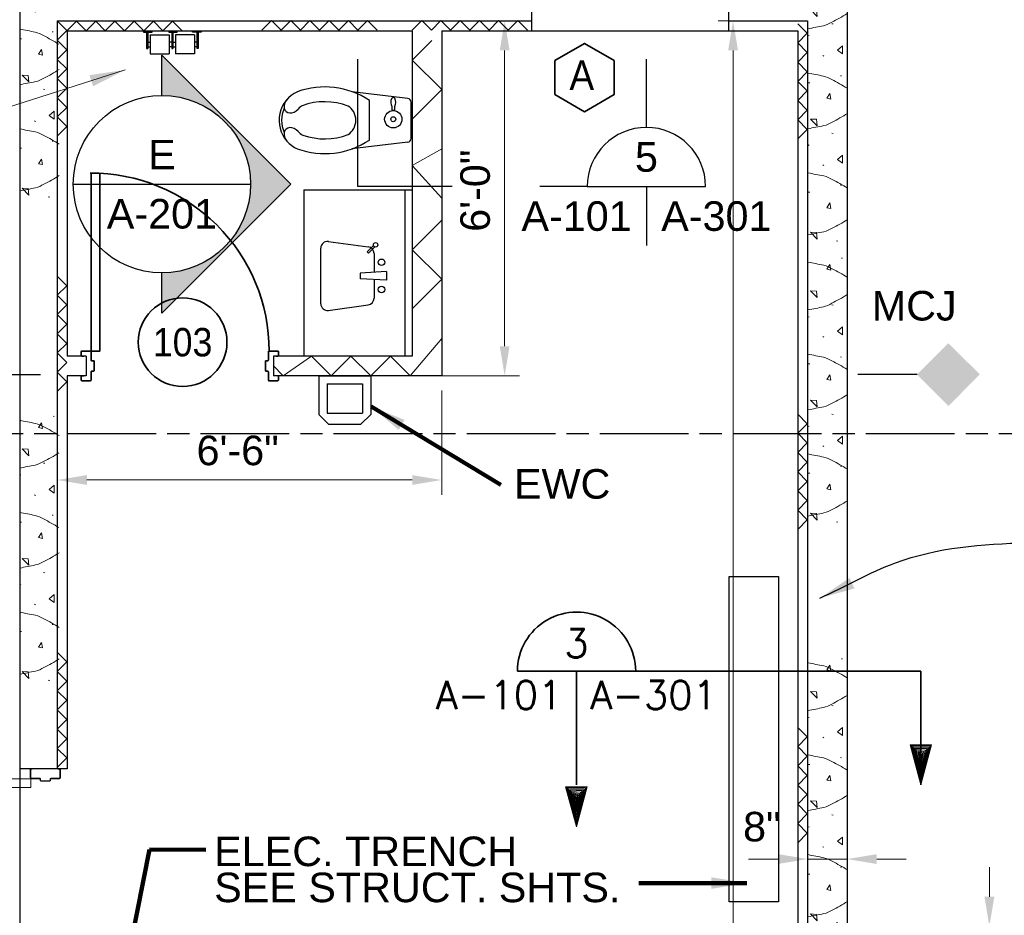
# Model space of a CAD drawing. Extents: x 417 to 1755, y 1849 to 2768.
# Tile 5 of 11: x 571 to 770, y 2295 to 2477. Entities that reach past the tile are written whole.
import ezdxf
from ezdxf.enums import TextEntityAlignment as Align

# ---------------------------------------------------------------- set-up
doc = ezdxf.new("R2010")
doc.units = 0
doc.header["$MEASUREMENT"] = 0
doc.linetypes.add('ACAD_ISO03W100', pattern=[30, 12, -18])
doc.linetypes.add('ACAD_ISO08W100', pattern=[36, 24, -3, 6, -3])
for name, color, linetype, lineweight in [('06_G-Anno-Symb', 6, 'Continuous', 5), ('4', 7, 'Continuous', 18), ('A-Anno-Dims', 33, 'Continuous', 25), ('A-Anno-Patt', 152, 'Continuous', 18), ('A-Anno-Symb', 6, 'Continuous', 35), ('A-Anno-Text', 53, 'Continuous', 25), ('A-Door-Prht', 6, 'Continuous', 35), ('A-Eqpm-Fixd', 4, 'Continuous', 50), ('A-Flor-Fixt', 201, 'Continuous', 25), ('A-Join-Ctrl', 1, 'ACAD_ISO03W100', 25), ('A-Wall-Cntr', 5, 'ACAD_ISO08W100', 18), ('A-Wall-Full-Intr', 3, 'Continuous', 25), ('A-Wall-Jamb', 1, 'Continuous', 25), ('Level 30', 7, 'Continuous', 18), ('od37a201$0$A-Anno-Text', 53, 'Continuous', 25), ('pe26ac01$0$A-Door-Prht', 6, 'Continuous', 35), ('pe26ac01$0$A-Wall-Jamb', 1, 'Continuous', 25)]:
    doc.layers.add(name, color=color, linetype=linetype, lineweight=lineweight)
doc.layers.add('52', color=7, linetype='Continuous')
doc.styles.add('notes', font='ARIAL.TTF')
doc.styles.add('od37a201$0$NOTES', font='ARIAL.TTF')
doc.styles.get("Standard").update_dxf_attribs({"font": 'txt.shx'})
doc.styles.add('Style-Arial', font='ARIAL.TTF')
doc.styles.add('Text', font='ARIAL.TTF', dxfattribs={"height": 0.125})
doc.styles.add('Text_0', font='ARIAL.TTF')
doc.dimstyles.new('EARCH', dxfattribs={"dimtxt": 0.125, "dimasz": 0.125, "dimexe": 0.0625, "dimexo": 0.0625, "dimgap": 0.0625, "dimtad": 1, "dimdec": 4, "dimzin": 3, "dimdsep": 46, "dimlunit": 4, "dimtxsty": 'notes', "dimcen": 0, "dimclrd": 256, "dimclre": 256, "dimadec": 0, "dimazin": 0, "dimtfac": 0.75, "dimtdec": 4, "dimtmove": 1, "dimatfit": 3, "dimfxl": 0, "dimfrac": 1, "dimtolj": 1, "dimtzin": 3, "dimlwd": 18, "dimlwe": 18, "dimarcsym": 0})
doc.dimstyles.new('Std-Arch', dxfattribs={"dimtxt": 0.125, "dimasz": 0.15, "dimexe": 0.0625, "dimexo": 0.0625, "dimgap": 0.0625, "dimtad": 1, "dimdec": 4, "dimzin": 11, "dimdsep": 46, "dimlunit": 4, "dimtxsty": 'Text', "dimcen": 0.09, "dimclrd": 256, "dimclre": 256, "dimadec": 4, "dimazin": 3, "dimtfac": 1, "dimtdec": 4, "dimtofl": 0, "dimtmove": 1, "dimatfit": 3, "dimfxl": 0, "dimfrac": 2, "dimtzin": 11, "dimlwd": 18, "dimlwe": 18, "dimarcsym": 0})

# ---------------------------------------------------------------- blocks, each defined once
blk = doc.blocks.new('dr6mas')
at = {"layer": 'pe26ac01$0$A-Door-Prht', "color": 3, "linetype": 'Continuous', "lineweight": 0}
for p, q in [((-6.06, 37.98), (-6.06, 39.7)), ((-6.06, 37.98), (-6.06, 39.7)), ((-5.96, 37.98), (-5.96, 39.7)), ((-5.91, 39.85), (-5.66, 39.85)), ((-5.91, 39.75), (-5.66, 39.75)), ((-5.66, 39.75), (-5.66, 39.85)), ((-0.45, 39.85), (-0.45, 39.75)), ((-0.09, 39.85), (-0.45, 39.85)), ((-0.09, 39.75), (-0.45, 39.75)), ((-0.04, 37.98), (-0.04, 39.7)), ((0.06, 37.98), (0.06, 39.7)), ((-5.91, 37.93), (-4.12, 37.93)), ((-5.91, 37.82), (-4.12, 37.82)), ((-4.07, 37.77), (-4.07, 37.47)), ((-4.07, 37.72), (-4.07, 37.47)), ((-3.97, 37.77), (-3.97, 37.47)), ((-3.92, 37.42), (-2.08, 37.42)), ((-3.92, 37.32), (-2.08, 37.32)), ((-2.03, 37.77), (-2.03, 37.47)), ((-1.93, 37.77), (-1.93, 37.47)), ((-1.93, 37.72), (-1.93, 37.47)), ((-0.09, 37.93), (-1.88, 37.93)), ((-0.09, 37.82), (-1.88, 37.82)), ((-5.91, 2.03), (-4.12, 2.03)), ((-4.07, 2.13), (-4.07, 2.38)), ((-4.07, 2.08), (-4.07, 2.38)), ((-3.97, 2.08), (-3.97, 2.38)), ((-3.92, 2.53), (-2.08, 2.53)), ((-3.92, 2.43), (-2.08, 2.43)), ((-2.03, 2.08), (-2.03, 2.38)), ((-1.93, 2.08), (-1.93, 2.38)), ((-1.93, 2.13), (-1.93, 2.38)), ((-0.09, 2.03), (-1.88, 2.03)), ((-6.06, 1.87), (-6.06, 0.15)), ((-6.06, 1.87), (-6.06, 0.15)), ((-5.96, 1.87), (-5.96, 0.15)), ((-5.91, 1.92), (-4.12, 1.92)), ((-5.91, 0.1), (-5.66, 0.1)), ((-5.66, 0.1), (-5.66, 0)), ((-0.09, 1.92), (-1.88, 1.92)), ((-0.45, 0), (-0.45, 0.1)), ((-0.09, 0.1), (-0.45, 0.1)), ((-0.04, 1.87), (-0.04, 0.15)), ((0.06, 1.87), (0.06, 0.15)), ((-5.91, 0), (-5.66, 0)), ((-0.09, 0), (-0.45, 0))]:
    blk.add_line(p, q, dxfattribs=at)
at = {"layer": 'pe26ac01$0$A-Door-Prht', "color": 2, "linetype": 'Continuous', "lineweight": 0}
for p, q in [((-42.46, 3.84), (-5.91, 3.84)), ((-5.91, 2.02), (-42.46, 2.02)), ((-5.91, 3.84), (-5.91, 2.02))]:
    blk.add_line(p, q, dxfattribs=at)
at = {"layer": 'pe26ac01$0$A-Door-Prht', "color": 3, "linetype": 'Continuous', "lineweight": 0}
for centre, radius, start, end in [((-5.91, 39.7), 0.152, 90, 180), ((-5.91, 37.98), 0.152, 180, 270), ((-5.91, 39.7), 0.0508, 90, 180), ((-5.91, 37.98), 0.0508, 180, 270), ((-0.09, 39.7), 0.152, 0, 90), ((-0.09, 39.7), 0.0508, 0, 90), ((-0.09, 37.98), 0.152, 270, 0), ((-0.09, 37.98), 0.0508, 270, 0), ((-4.12, 37.77), 0.152, 0, 90), ((-4.12, 37.77), 0.0508, 0, 90), ((-3.92, 37.47), 0.152, 180, 270), ((-3.92, 37.47), 0.0508, 180, 270), ((-2.08, 37.47), 0.152, 270, 0), ((-2.08, 37.47), 0.0508, 270, 0), ((-1.88, 37.77), 0.152, 90, 180), ((-1.88, 37.77), 0.0508, 90, 180), ((-5.91, 1.87), 0.152, 90, 180), ((-4.12, 2.08), 0.0508, 270, 0), ((-4.12, 2.08), 0.152, 270, 0), ((-3.92, 2.38), 0.152, 90, 180), ((-3.92, 2.38), 0.0508, 90, 180), ((-2.08, 2.38), 0.152, 0, 90), ((-2.08, 2.38), 0.0508, 0, 90), ((-1.88, 2.08), 0.152, 180, 270), ((-1.88, 2.08), 0.0508, 180, 270), ((-0.09, 1.87), 0.152, 0, 90), ((-5.91, 0.15), 0.152, 180, 270), ((-5.91, 1.87), 0.0508, 90, 180), ((-5.91, 0.15), 0.0508, 180, 270), ((-0.09, 1.87), 0.0508, 0, 90), ((-0.09, 0.15), 0.152, 270, 0), ((-0.09, 0.15), 0.0508, 270, 0)]:
    blk.add_arc(centre, radius, start, end, dxfattribs=at)
at = {"layer": 'pe26ac01$0$A-Door-Prht', "color": 2, "linetype": 'Continuous', "lineweight": 0}
blk.add_arc((-5.91, 1.35), 36.55, 90.0785, 186.3608, dxfattribs=at)
at = {"layer": 'pe26ac01$0$A-Wall-Jamb', "color": 3, "linetype": 'Continuous', "lineweight": 0}
for p, q in [((0, 40), (-6, 40)), ((0, 0), (-6, 0))]:
    blk.add_line(p, q, dxfattribs=at)
blk = doc.blocks.new('*D75')
at = {"layer": 'A-Anno-Dims', "lineweight": 18}
for p, q in [((731.76, 2295.76), (731.76, 2309.42)), ((739.79, 2288.67), (739.79, 2309.42)), ((719.76, 2306.42), (725.76, 2306.42)), ((731.76, 2306.42), (739.79, 2306.42)), ((745.79, 2306.42), (751.79, 2306.42))]:
    blk.add_line(p, q, dxfattribs=at)
at = {"layer": 'A-Anno-Dims', "lineweight": 18, "extrusion": (0, 0, -1)}
blk.add_solid([(-725.76, 2307.42), (-731.76, 2306.42), (-725.76, 2305.42)], dxfattribs=at)
at = {"layer": 'A-Anno-Dims', "lineweight": 18}
blk.add_solid([(745.79, 2305.42), (739.79, 2306.42), (745.79, 2307.42)], dxfattribs=at)
at = {"layer": 'A-Anno-Dims', "linetype": 'Continuous', "lineweight": 18, "style": 'notes'}
blk.add_text('8"', height=6, dxfattribs=at).set_placement((718.67, 2313), align=Align.MIDDLE_LEFT)
blk = doc.blocks.new('*D76')
at = {"layer": 'A-Anno-Dims', "lineweight": 18}
for p, q in [((768.65, 2304.76), (768.65, 2298.76)), ((742.79, 2292.76), (771.65, 2292.76)), ((768.65, 2292.76), (768.65, 2252.78)), ((745.79, 2252.78), (771.65, 2252.78)), ((768.65, 2246.78), (768.65, 2240.78))]:
    blk.add_line(p, q, dxfattribs=at)
blk.add_solid([(769.65, 2298.76), (768.65, 2292.76), (767.65, 2298.76)], dxfattribs=at)
at = {"layer": 'A-Anno-Dims', "lineweight": 18, "extrusion": (0, 0, -1)}
blk.add_solid([(-767.65, 2246.78), (-768.65, 2252.78), (-769.65, 2246.78)], dxfattribs=at)
at = {"layer": 'A-Anno-Dims', "linetype": 'Continuous', "style": 'notes'}
blk.add_text('3\'-4"', height=6, rotation=90, dxfattribs=at).set_placement((763.12, 2261.57), align=Align.MIDDLE_LEFT)
blk = doc.blocks.new('FVTP')
for p, q in [((-4.43, 0.66), (-5.8, 12.01)), ((4.43, 0.66), (5.8, 12.01)), ((-4.02, 8.47), (4.02, 8.47)), ((-3.68, 0), (3.68, 0))]:
    blk.add_line(p, q)
at = {"flags": 128}
blk.add_lwpolyline([(1.96, 3.37), (1.96, 3.87), (2.71, 3.87), (3.15, 3.98), (3.52, 4.04), (4.07, 4.02), (4.56, 3.88), (4.71, 3.66), (4.55, 3.36), (4.05, 3.23), (3.61, 3.2), (3.21, 3.25), (2.71, 3.37)], close=True, dxfattribs=at)
for radius in [1.75, 0.5]:
    blk.add_circle((0.21, 3.62), radius)
for centre, start, end in [((-3.68, 0.75), 186.9148, 270), ((3.68, 0.75), 270, 353.1014)]:
    blk.add_arc(centre, 0.75, start, end)
for centre, major_axis, ratio, start_param, end_param in [((0, 20.78), (-6.28, 0), 0.955305, 3.536384, 5.452753), ((-3.25, 24.08), (-1.47, -1.28), 0.768913, 1.570796, 4.712389), ((0, 20.78), (-5.78, 0), 0.951431, 4.271379, 5.153406), ((3.25, 24.08), (-1.47, 1.28), 0.768913, 4.712389, 7.853982), ((0, 20.78), (-6.28, 0), 0.955305, 5.452753, 5.888394), ((11, 17.55), (-17.77, 0), 0.955305, 5.950682, 6.847107), ((11, 17.55), (-14.77, 0), 0.946227, 5.960355, 6.629492), ((0, 20.78), (-3.28, 0), 0.914477, 5.474327, 5.871647), ((0, 20.78), (-3.28, 0), 0.914477, 3.536384, 3.950916), ((-11, 17.55), (14.77, 0), 0.946227, 5.93683, 6.615688), ((-11, 17.55), (17.77, 0), 0.955305, 5.719272, 6.615688), ((0, 14.22), (-3.28, 0), 0.914477, 0.489766, 2.651586)]:
    blk.add_ellipse(centre, major_axis=major_axis, ratio=ratio, start_param=start_param, end_param=end_param)
blk = doc.blocks.new('DRNO')
blk.add_circle((0, 0), 0.1875)
at = {"style": 'notes', "width": 0.9}
blk.add_attdef('TAG00', text='', height=0.12, dxfattribs=at).set_placement((0, 0), align=Align.MIDDLE_CENTER)
blk = doc.blocks.new('SINK')
for p, q in [((-1.7, 7.77), (-10.7, 6.53)), ((-12, 0.85), (-12, 5.05)), ((0, 6.28), (0, -6.28)), ((-14.84, 1), (-8.84, 0.65)), ((-14.84, -1), (-14.84, 1)), ((-8.84, -0.65), (-8.84, 0.65)), ((-14.84, -1), (-8.84, -0.65)), ((-12, -5.05), (-12, -0.85)), ((-12.22, -6.52), (-10.79, -5.1)), ((-11.86, -6.88), (-10.44, -5.45)), ((-10.79, -5.1), (-10.44, -5.45)), ((-1.7, -7.76), (-10.7, -6.53))]:
    blk.add_line(p, q)
for centre, radius in [((-13.7, 3.07), 0.739), ((-13.7, -3.07), 0.739), ((-12.35, -7.01), 0.5)]:
    blk.add_circle(centre, radius)
for centre, start, end in [((-1.5, 6.28), 0, 97.7849), ((-10.5, 5.05), 97.7984, 180), ((-10.5, -5.05), 180, 262.2117), ((-1.5, -6.28), 262.2097, 0)]:
    blk.add_arc(centre, 1.5, start, end)
blk = doc.blocks.new('TTDP')
for p, q in [((-0.7345, 10.34525), (-4.58475, 10.343375)), ((-4.58475, 10.34325), (-4.58275, 6.46025)), ((-0.154875, 11.086625), (-3.511875, 11.086625)), ((-3.511875, 11.086625), (-3.511875, 10.836625)), ((-0.15175, 10.836625), (-3.511875, 10.836625)), ((-3.1725, 10.836625), (-3.1725, 10.343625)), ((-2.16225, 10.836625), (-2.16225, 10.344625)), ((-0.7345, 10.34525), (-0.7325, 6.4575)), ((-0.153625, 11.49975), (-0.15175, 11.497875)), ((-0.15175, 11.497875), (-0.15175, 10.137625)), ((-0.732625, 6.462), (-4.58275, 6.460125)), ((-3.1725, 5.966625), (-3.1725, 6.459625)), ((-2.16225, 5.966625), (-2.16225, 6.458625)), ((-0.153625, 6.38525), (-0.15175, 6.383375)), ((-0.15175, 6.383375), (-0.15175, 5.023125)), ((-4.58475, 1.3455), (-4.58275, 5.2285)), ((-0.732625, 5.22675), (-4.58275, 5.228625)), ((-0.154875, 5.972125), (-3.511875, 5.972125)), ((-3.511875, 5.972125), (-3.511875, 5.722125)), ((-0.15175, 5.722125), (-3.511875, 5.722125)), ((-3.1725, 5.722125), (-3.1725, 5.229125)), ((-2.16225, 5.722125), (-2.16225, 5.230125)), ((-0.7345, 1.3435), (-0.7325, 5.23125)), ((-0.7345, 1.3435), (-4.58475, 1.345375)), ((-0.15175, 0.852125), (-3.511875, 0.852125)), ((-3.511875, 0.602125), (-3.511875, 0.852125)), ((-0.154875, 0.602125), (-3.511875, 0.602125)), ((-3.1725, 0.852125), (-3.1725, 1.345125)), ((-2.16225, 0.852125), (-2.16225, 1.344125)), ((-0.153625, 0.189), (-0.15175, 0.190875)), ((-0.15175, 0.190875), (-0.15175, 1.551125))]:
    blk.add_line(p, q)
for points in [[(-0.150875, 9.968125), (0, 9.968125), (0, 11.68875), (-0.150875, 11.68875)], [(-0.150875, 4.853625), (0, 4.853625), (0, 6.57425), (-0.150875, 6.57425)], [(-0.150875, 1.720625), (0, 1.720625), (0, 0), (-0.150875, 0)]]:
    blk.add_3dface(points)
blk = doc.blocks.new('*D54')
at = {"layer": 'A-Anno-Dims', "lineweight": 18}
for p, q in [((728.76, 2476.52), (713.64, 2476.52)), ((716.64, 1994.87), (716.64, 2470.52)), ((728.76, 1988.87), (713.64, 1988.87))]:
    blk.add_line(p, q, dxfattribs=at)
at = {"layer": 'A-Anno-Dims'}
for points in [[(715.64, 2470.52), (717.64, 2470.52), (716.64, 2476.52)], [(715.64, 1994.87), (717.64, 1994.87), (716.64, 1988.87)]]:
    blk.add_solid(points, dxfattribs=at)
at = {"layer": 'A-Anno-Dims', "insert": (710.58, 2232.7), "char_height": 6, "attachment_point": 5, "rotation": 90, "style": 'notes'}
blk.add_mtext("\\A1;40'-8'", dxfattribs=at)
blk = doc.blocks.new('*D55')
at = {"layer": 'A-Anno-Dims', "lineweight": 18}
for p, q in [((742.35, 2484.75), (817.5, 2484.75)), ((814.5, 1986.78), (814.5, 2478.75)), ((742.79, 1980.78), (817.5, 1980.78))]:
    blk.add_line(p, q, dxfattribs=at)
at = {"layer": 'A-Anno-Dims'}
for points in [[(813.5, 2478.75), (815.5, 2478.75), (814.5, 2484.75)], [(813.5, 1986.78), (815.5, 1986.78), (814.5, 1980.78)]]:
    blk.add_solid(points, dxfattribs=at)
at = {"layer": 'A-Anno-Dims', "insert": (808.44, 2350.6), "char_height": 6, "attachment_point": 5, "rotation": 90, "style": 'notes'}
blk.add_mtext('\\A1;42\'-0"', dxfattribs=at)
blk = doc.blocks.new('*D91')
at = {"layer": 'A-Anno-Dims', "lineweight": 18}
for p, q in [((578.31, 2401.87), (578.31, 2380.35)), ((656.33, 2401.5), (656.33, 2380.35)), ((650.33, 2383.35), (584.31, 2383.35))]:
    blk.add_line(p, q, dxfattribs=at)
blk.add_solid([(584.31, 2382.35), (578.31, 2383.35), (584.31, 2384.35)], dxfattribs=at)
at = {"layer": 'A-Anno-Dims', "lineweight": 18, "extrusion": (0, 0, -1)}
blk.add_solid([(-650.33, 2384.35), (-656.33, 2383.35), (-650.33, 2382.35)], dxfattribs=at)
at = {"layer": 'A-Anno-Dims', "linetype": 'Continuous', "lineweight": 18, "style": 'notes'}
blk.add_text('6\'-6"', height=6, dxfattribs=at).set_placement((606.57, 2389.35), align=Align.MIDDLE_LEFT)
blk = doc.blocks.new('*D123')
at = {"layer": 'A-Anno-Dims', "lineweight": 18}
for p, q in [((651.94, 2476.52), (672.09, 2476.52)), ((669.09, 2410.5), (669.09, 2470.52)), ((652.69, 2404.5), (672.09, 2404.5))]:
    blk.add_line(p, q, dxfattribs=at)
at = {"layer": 'A-Anno-Dims', "lineweight": 18, "extrusion": (0, 0, -1)}
blk.add_solid([(-668.09, 2470.52), (-669.09, 2476.52), (-670.09, 2470.52)], dxfattribs=at)
at = {"layer": 'A-Anno-Dims', "lineweight": 18}
blk.add_solid([(670.09, 2410.5), (669.09, 2404.5), (668.09, 2410.5)], dxfattribs=at)
at = {"layer": 'A-Anno-Dims', "linetype": 'Continuous', "lineweight": 18, "style": 'notes'}
blk.add_text('6\'-0"', height=6, rotation=90, dxfattribs=at).set_placement((663.09, 2433.72), align=Align.MIDDLE_LEFT)
blk = doc.blocks.new('8CMU')
for p, q in [((19.64, 7.89), (19.56, 8.09)), ((41.84, 7.89), (41.76, 8.09)), ((10.05, 7.7), (10.05, 7.98)), ((32.25, 7.7), (32.25, 7.98)), ((15.5, 4.89), (15.6, 5.11)), ((37.69, 4.89), (37.81, 5.11)), ((0.14, 2.01), (0.18, 2.29)), ((21.99, 3), (22.03, 3.27)), ((44.2, 3), (44.24, 3.27)), ((11.45, 1.29), (11.47, 1.49)), ((33.64, 1.29), (33.67, 1.49)), ((53.72, 1.09), (53.74, 1.3))]:
    blk.add_line(p, q)
for points, knots in [([(1.38, 8.09), (1.59, 7.02), (1.8, 5.95), (2.01, 4.88), (2.13, 4.28), (2.46, 3.75), (2.73, 3.2), (3.27, 2.13), (3.82, 1.09), (4.49, 0.09)], [0, 0, 0, 0, 0.377497, 0.377497, 0.377497, 0.58782, 0.58782, 0.58782, 1, 1, 1, 1]), ([(13.98, 8.09), (13.77, 7.02), (13.56, 5.95), (13.35, 4.88), (13.23, 4.28), (12.9, 3.75), (12.63, 3.2), (12.09, 2.13), (11.54, 1.09), (10.87, 0.09)], [0, 0, 0, 0, 0.377499, 0.377499, 0.377499, 0.587821, 0.587821, 0.587821, 1, 1, 1, 1]), ([(22.93, 8.09), (23.14, 7.02), (23.35, 5.95), (23.56, 4.88), (23.68, 4.28), (24.01, 3.75), (24.28, 3.2), (24.82, 2.13), (25.37, 1.09), (26.04, 0.09)], [0, 0, 0, 0, 0.377499, 0.377499, 0.377499, 0.587821, 0.587821, 0.587821, 1, 1, 1, 1]), ([(34.23, 8.09), (34.03, 7.05), (33.82, 6), (33.62, 4.96), (33.5, 4.36), (33.17, 3.83), (32.9, 3.28), (32.36, 2.21), (31.81, 1.17), (31.14, 0.17)], [0, 0, 0, 0, 0.371607, 0.371607, 0.371607, 0.58392, 0.58392, 0.58392, 1, 1, 1, 1]), ([(43.22, 8.09), (43.42, 7.05), (43.63, 6), (43.83, 4.96), (43.95, 4.36), (44.28, 3.83), (44.55, 3.28), (45.09, 2.21), (45.64, 1.17), (46.31, 0.17)], [0, 0, 0, 0, 0.371609, 0.371609, 0.371609, 0.583921, 0.583921, 0.583921, 1, 1, 1, 1]), ([(52.92, 8.09), (52.71, 7.02), (52.5, 5.95), (52.29, 4.88), (52.17, 4.28), (51.85, 3.75), (51.57, 3.2), (51.04, 2.13), (50.48, 1.09), (49.82, 0.09)], [0, 0, 0, 0, 0.377497, 0.377497, 0.377497, 0.58782, 0.58782, 0.58782, 1, 1, 1, 1])]:
    blk.add_open_spline(points, degree=3, knots=knots)
for points in [[(1.87, 6.35), (1.94, 7.6), (0.55, 6.25)], [(24.84, 6.35), (24.9, 7.6), (23.52, 6.25)], [(47.04, 6.35), (47.1, 7.6), (45.72, 6.25)], [(6.73, 3.49), (7.86, 3.64), (6.91, 4.28)], [(28.93, 3.49), (30.06, 3.64), (29.11, 4.28)], [(51.29, 3.49), (52.43, 3.64), (51.47, 4.28)], [(15.96, 1.09), (16.71, 2.09), (17.56, 1.13)], [(38.16, 1.09), (38.91, 2.09), (39.76, 1.13)]]:
    blk.add_3dface(points)
blk = doc.blocks.new('stud')
at = {"layer": '52'}
for p, q in [((0, 0), (150, 150)), ((300, 0), (150, 150)), ((300, 0), (450, 150)), ((600, 0), (450, 150)), ((600, 0), (750, 150)), ((900, 0), (750, 150)), ((900, 0), (1050, 150)), ((1200, 0), (1050, 150)), ((1200, 0), (1350, 150)), ((1500, 0), (1350, 150)), ((1500, 0), (1650, 150)), ((1800, 0), (1650, 150))]:
    blk.add_line(p, q, dxfattribs=at)
blk = doc.blocks.new('EWC')
at = {"layer": 'Level 30', "color": 2, "linetype": 'Continuous', "lineweight": 25}
for p, q in [((0, 7.87), (1.97, 9.84)), ((8.53, 9.84), (1.97, 9.84)), ((10.5, 7.87), (8.53, 9.84)), ((0, 0), (0, 7.87)), ((1.64, 1.64), (1.64, 7.56)), ((8.86, 7.56), (1.64, 7.56)), ((8.86, 1.64), (8.86, 7.56)), ((10.5, 0), (10.5, 7.87)), ((10.5, 0), (0, 0)), ((8.86, 1.64), (1.64, 1.64))]:
    blk.add_line(p, q, dxfattribs=at)
blk = doc.blocks.new('od37a201$0$cutsymb')
for p, q in [((-0.25, 0), (0.25, 0)), ((0, 0), (0, -0.25))]:
    blk.add_line(p, q)
blk.add_arc((0, 0), 0.25, 0, 180)
at = {"lineweight": 35, "style": 'od37a201$0$NOTES'}
blk.add_attdef('DETAIL', text='', height=0.125, dxfattribs=at).set_placement((0, 0.125), align=Align.MIDDLE_CENTER)
blk.add_attdef('CUTON', text='', height=0.125, dxfattribs=at).set_placement((-0.0625, -0.125), align=Align.MIDDLE_RIGHT)
blk.add_attdef('FOUNDON', text='', height=0.125, dxfattribs=at).set_placement((0.0625, -0.125), align=Align.MIDDLE_LEFT)
blk = doc.blocks.new('MCJ')
blk.add_line((-21, 0), (0, 0))
at = {"extrusion": (0, 0, -1)}
blk.add_solid([(27.36, -6.366), (20.997, 0.003), (33.723, -0.009), (27.36, 6.36)], dxfattribs=at)
blk = doc.blocks.new('photoarrow')
blk.add_hatch(color=256).paths.add_polyline_path([(0, 0.5453), (0, 0.375, -1), (0, -0.375), (0, -0.5453), (0.5453, 0)])
for p, q in [((0, 0.5453), (0.5453, 0)), ((0, 0.375), (0, 0.5453)), ((0, -0.5453), (0.5453, 0)), ((0, -0.5453), (0, -0.375))]:
    blk.add_line(p, q)
blk.add_circle((0, 0), 0.375)
blk = doc.blocks.new('phototag')
blk.add_line((-0.375, 0), (0.375, 0))
at = {"style": 'notes'}
for tag, p in [('PHOTO', (0, 0.125)), ('SHEET', (0, -0.125))]:
    blk.add_attdef(tag, text='', height=0.125, dxfattribs=at).set_placement(p, align=Align.MIDDLE_CENTER)

msp = doc.modelspace()

# ---------------------------------------------------------------- linework, layer by layer
at = {"layer": '06_G-Anno-Symb', "linetype": 'Continuous', "lineweight": 35}
for p, q in [((710.25919, 2344.52797), (671.6749, 2344.53312)), ((683.66721, 2344.52797), (683.66721, 2321.49997)), ((753.56732, 2344.52797), (710.25919, 2344.52797)), ((753.56732, 2344.52797), (753.56732, 2321.49997))]:
    msp.add_line(p, q, dxfattribs=at)
at = {"layer": '06_G-Anno-Symb', "linetype": 'Continuous', "lineweight": 20}
for p, q in [((755.72732, 2329.61197), (751.35332, 2329.61197)), ((751.35332, 2329.61197), (753.56732, 2321.49997)), ((753.56732, 2321.49997), (755.72732, 2329.61197)), ((755.57132, 2329.53397), (751.50332, 2329.55797)), ((751.50332, 2329.55797), (753.55532, 2321.85997)), ((755.37332, 2329.38397), (751.70132, 2329.44997)), ((751.70132, 2329.44997), (753.55532, 2322.24997)), ((755.13332, 2329.16797), (751.95332, 2329.25197)), ((751.95332, 2329.25197), (753.53132, 2322.68797)), ((754.92932, 2328.96997), (752.19332, 2329.00597)), ((752.19332, 2329.00597), (753.52532, 2323.20397)), ((754.67132, 2328.76597), (752.37332, 2328.87997)), ((752.37332, 2328.87997), (753.48932, 2323.80397)), ((754.40732, 2328.53197), (752.61332, 2328.64597)), ((752.61332, 2328.64597), (753.48932, 2324.50597)), ((754.10732, 2328.26197), (752.90732, 2328.44797)), ((752.90732, 2328.44797), (753.47132, 2325.15997)), ((753.84332, 2328.00997), (753.10532, 2328.21997)), ((753.10532, 2328.21997), (753.43532, 2325.84997)), ((753.60332, 2327.88997), (753.27332, 2328.02797)), ((753.27332, 2328.02797), (753.41732, 2327.00797)), ((753.43532, 2325.84997), (753.60332, 2327.88997)), ((753.47132, 2325.15997), (753.84332, 2328.00997)), ((753.48932, 2323.80397), (754.40732, 2328.53197)), ((753.48932, 2324.50597), (754.10732, 2328.26197)), ((753.52532, 2323.20397), (754.67132, 2328.76597)), ((753.53132, 2322.68797), (754.92932, 2328.96997)), ((753.55532, 2321.85997), (755.37332, 2329.38397)), ((753.55532, 2322.24997), (755.13332, 2329.16797)), ((753.56732, 2321.49997), (755.57132, 2329.53397)), ((681.45321, 2321.10516), (683.66721, 2312.99316)), ((685.82721, 2321.10516), (681.45321, 2321.10516)), ((681.60321, 2321.05116), (683.65521, 2313.35316)), ((685.67121, 2321.02716), (681.60321, 2321.05116)), ((681.80121, 2320.94316), (683.65521, 2313.74316)), ((685.47321, 2320.87716), (681.80121, 2320.94316)), ((682.05321, 2320.74516), (683.63121, 2314.18116)), ((685.23321, 2320.66116), (682.05321, 2320.74516)), ((682.29321, 2320.49916), (683.62521, 2314.69716)), ((685.02921, 2320.46316), (682.29321, 2320.49916)), ((682.47321, 2320.37316), (683.58921, 2315.29716)), ((684.77121, 2320.25916), (682.47321, 2320.37316)), ((682.71321, 2320.13916), (683.58921, 2315.99916)), ((684.50721, 2320.02516), (682.71321, 2320.13916)), ((683.00721, 2319.94116), (683.57121, 2316.65316)), ((684.20721, 2319.75516), (683.00721, 2319.94116)), ((683.20521, 2319.71316), (683.53521, 2317.34316)), ((683.94321, 2319.50316), (683.20521, 2319.71316)), ((683.58921, 2315.29716), (684.50721, 2320.02516)), ((683.58921, 2315.99916), (684.20721, 2319.75516)), ((683.62521, 2314.69716), (684.77121, 2320.25916)), ((683.63121, 2314.18116), (685.02921, 2320.46316)), ((683.65521, 2313.35316), (685.47321, 2320.87716)), ((683.65521, 2313.74316), (685.23321, 2320.66116)), ((683.66721, 2312.99316), (685.82721, 2321.10516)), ((683.66721, 2312.99316), (685.67121, 2321.02716)), ((683.37321, 2319.52116), (683.51721, 2318.50116)), ((683.70321, 2319.38316), (683.37321, 2319.52116)), ((683.53521, 2317.34316), (683.70321, 2319.38316)), ((683.57121, 2316.65316), (683.94321, 2319.50316))]:
    msp.add_line(p, q, dxfattribs=at)
at = {"layer": '06_G-Anno-Symb', "linetype": 'Continuous', "lineweight": 35}
msp.add_ellipse((683.6749, 2344.53312), major_axis=(-8.48528, 8.48528), ratio=1, start_param=3.926990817, end_param=7.068583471, dxfattribs=at)
at = {"layer": '4', "color": 113, "linetype": 'Continuous', "lineweight": 25}
msp.add_3dface([(724.65302, 2297.74904), (714.65302, 2297.74904), (714.65302, 2363.74984), (724.65302, 2363.74984)], dxfattribs=at)
at = {"layer": 'A-Anno-Patt'}
for p, q in [((654.315, 2472.56084), (650.31775, 2468.56309)), ((656.31475, 2462.56534), (650.31775, 2468.56309)), ((656.31475, 2462.56534), (650.31775, 2456.56759)), ((656.31475, 2450.57059), (650.31775, 2447.19784)), ((656.31475, 2440.51259), (650.31775, 2447.19784)), ((656.33, 2436.08609), (650.333, 2430.08834)), ((656.33, 2424.09059), (650.333, 2430.08834)), ((656.33, 2424.09059), (650.333, 2418.09284)), ((649.90463, 2404.49834), (656.33, 2412.09584)), ((624.16413, 2404.49834), (629.91213, 2408.49634)), ((633.91063, 2404.49834), (629.91213, 2408.49634)), ((633.91063, 2404.49834), (637.90913, 2408.49634)), ((641.90763, 2404.49834), (637.90913, 2408.49634)), ((641.90763, 2404.49834), (645.90613, 2408.49634)), ((649.90463, 2404.49834), (645.90613, 2408.49634)), ((624.16413, 2404.49834), (622.10063, 2406.56159))]:
    msp.add_line(p, q, dxfattribs=at)
at = {"layer": 'A-Anno-Symb', "flags": 128}
msp.add_lwpolyline([(679.28773, 2461.5556), (679.28773, 2468.4811), (685.28529, 2471.94385), (691.28273, 2468.4811), (691.28273, 2461.5556), (685.28529, 2458.09285)], close=True, dxfattribs=at)
at = {"layer": 'A-Door-Prht'}
for p, q in [((585.18408, 2409.49834), (585.18408, 2445.62334)), ((586.93408, 2445.58096), (586.93408, 2409.49834)), ((583.30908, 2409.49834), (585.05908, 2409.49834)), ((586.93408, 2409.49834), (585.18408, 2409.49834)), ((623.04213, 2409.49834), (621.29213, 2409.49834)), ((583.18408, 2408.62334), (583.18408, 2409.37334)), ((585.18408, 2409.37334), (585.18408, 2407.68584)), ((585.30908, 2407.56084), (585.68408, 2407.56084)), ((621.04213, 2407.56084), (620.66713, 2407.56084)), ((621.16713, 2409.37334), (621.16713, 2407.68584)), ((623.04213, 2408.49834), (622.66713, 2408.49834)), ((623.16713, 2408.62334), (623.16713, 2409.37334)), ((585.80908, 2407.43584), (585.80908, 2405.56084)), ((620.54213, 2407.43584), (620.54213, 2405.56084)), ((583.18408, 2403.62334), (583.18408, 2404.37334)), ((583.30908, 2403.49834), (585.05908, 2403.49834)), ((585.18408, 2403.62334), (585.18408, 2405.31084)), ((585.30908, 2405.43584), (585.68408, 2405.43584)), ((621.04213, 2405.43584), (620.66713, 2405.43584)), ((621.16713, 2403.62334), (621.16713, 2405.31084)), ((623.04213, 2403.49834), (621.29213, 2403.49834)), ((623.16713, 2403.62334), (623.16713, 2404.37334))]:
    msp.add_line(p, q, dxfattribs=at)
for centre, radius, start, end in [((585.18408, 2409.49834), 36.125, 0, 90.2919333), ((583.30908, 2409.37334), 0.125, 90, 180), ((621.29213, 2409.37334), 0.125, 90, 180), ((623.04213, 2409.37334), 0.125, 0, 90), ((583.30908, 2408.62334), 0.125, 180, 270), ((585.30908, 2407.68584), 0.125, 180, 270), ((585.68408, 2407.43584), 0.125, 0, 90), ((620.66713, 2407.43584), 0.125, 90, 180), ((621.04213, 2407.68584), 0.125, 270, 0), ((623.04213, 2408.62334), 0.125, 270, 0), ((585.68408, 2405.56084), 0.125, 270, 0), ((620.66713, 2405.56084), 0.125, 180, 270), ((583.30908, 2404.37334), 0.125, 90, 180), ((583.30908, 2403.62334), 0.125, 180, 270), ((585.05908, 2403.62334), 0.125, 270, 0), ((585.30908, 2405.31084), 0.125, 90, 180), ((621.04213, 2405.31084), 0.125, 0, 90), ((621.29213, 2403.62334), 0.125, 180, 270), ((623.04213, 2404.37334), 0.125, 0, 90), ((623.04213, 2403.62334), 0.125, 270, 0)]:
    msp.add_arc(centre, radius, start, end, dxfattribs=at)
at = {"layer": 'A-Flor-Fixt'}
for p, q in [((628.31175, 2442.24759), (650.31475, 2442.24759)), ((628.31175, 2442.24759), (628.31175, 2408.57334)), ((648.8705, 2408.49834), (648.8705, 2442.24759))]:
    msp.add_line(p, q, dxfattribs=at)
at = {"layer": 'A-Wall-Cntr', "lineweight": 25, "ltscale": 0.75}
msp.add_line((445.38746, 2392.77639), (1312.45073, 2392.77639), dxfattribs=at)
at = {"layer": 'A-Wall-Full-Intr'}
for p, q in [((570.69627, 2487.06483), (570.69627, 1972.44534)), ((738.58261, 2484.75233), (738.58261, 2292.75895)), ((578.31475, 2476.5178), (578.29531, 2324.75233)), ((578.31475, 2476.5178), (674.58261, 2476.5178)), ((714.58261, 2476.5178), (730.55342, 2476.5178)), ((730.55342, 2476.5178), (730.55342, 2292.75895)), ((580.31475, 2474.5178), (650.31475, 2474.5178)), ((580.31475, 2474.5178), (580.31475, 2408.49834)), ((650.31475, 2474.5178), (650.31475, 2408.49834)), ((656.31475, 2474.5178), (656.31475, 2404.49834)), ((656.31475, 2474.5178), (728.55342, 2474.5178)), ((728.55342, 2474.5178), (728.55342, 1990.87334)), ((584.18408, 2408.49834), (580.31475, 2408.49834)), ((583.30908, 2408.49834), (583.68408, 2408.49834)), ((584.18408, 2408.49834), (584.18408, 2404.49834)), ((650.31475, 2408.49834), (622.16713, 2408.49834)), ((622.16713, 2408.49834), (622.16713, 2404.49834)), ((580.31475, 2404.49834), (580.29531, 2324.75233)), ((584.18408, 2404.49834), (580.31475, 2404.49834)), ((583.30908, 2404.49834), (583.68408, 2404.49834)), ((656.31475, 2404.49834), (622.16713, 2404.49834)), ((623.04213, 2404.49834), (622.66713, 2404.49834))]:
    msp.add_line(p, q, dxfattribs=at)
at = {"layer": 'A-Wall-Jamb'}
for p, q in [((674.58261, 2474.5178), (674.58261, 2484.75233)), ((714.58261, 2474.5178), (714.58261, 2484.75233)), ((580.29531, 2324.75233), (570.67683, 2324.75233))]:
    msp.add_line(p, q, dxfattribs=at)
at = {"layer": 'od37a201$0$A-Anno-Text'}
for p, q in [((639.27483, 2442.91193), (639.27483, 2468.77537)), ((697.86349, 2454.91193), (697.86349, 2468.77537)), ((658.43791, 2442.91193), (639.27483, 2442.91193)), ((685.86349, 2442.91193), (676.2082, 2442.91193))]:
    msp.add_line(p, q, dxfattribs=at)
at = {"layer": 'od37a201$0$A-Anno-Text', "flags": 128}
for points in [[(639.27483, 2458.87537, 0, 0, 0), (639.27483, 2461.27537, 4.5, 0, 0), (639.27483, 2468.77537, 0, -4.5, 0)], [(697.86349, 2459.20166, 0, 0, 0), (697.86349, 2461.60166, 4.5, 0, 0), (697.86349, 2469.10166, 0, -4.5, 0)]]:
    msp.add_lwpolyline(points, format="xyseb", dxfattribs=at)

# ---------------------------------------------------------------- block references
at = {"layer": 'A-Anno-Dims', "xscale": 48, "yscale": 48, "zscale": 48}
msp.add_blockref('photoarrow', (599.5441, 2443.37999), dxfattribs=at)
msp.add_blockref('phototag', (599.5441, 2443.37999), dxfattribs=at).add_auto_attribs({'PHOTO': 'E', 'SHEET': 'A-201'})
at = {"layer": 'A-Anno-Patt', "rotation": 90}
for p in [(578.77716, 2440.6301), (738.73853, 2431.70381), (738.73853, 2374.65201), (578.77716, 2342.54193), (738.73853, 2293.33263)]:
    msp.add_blockref('8CMU', p, dxfattribs=at)
at = {"layer": 'A-Anno-Patt', "xscale": 0.013, "yscale": 0.013, "zscale": 0.013, "rotation": 270}
for p in [(578.31475, 2476.5178), (728.55342, 2475.95265), (578.31475, 2424.72702), (728.55342, 2396.72685), (578.29531, 2348.3914), (728.55342, 2333.14299)]:
    msp.add_blockref('stud', p, dxfattribs=at)
at = {"layer": 'A-Anno-Patt', "xscale": 0.013, "yscale": 0.013, "zscale": 0.013}
for p in [(580.2526, 2474.5178), (619.83025, 2474.63629), (650.32225, 2474.63629)]:
    msp.add_blockref('stud', p, dxfattribs=at)
at = {"layer": 'A-Anno-Symb'}
ref = msp.add_blockref('DRNO', (603.74421, 2411.31747), dxfattribs=dict(at, xscale=48, yscale=48, zscale=0.5))
ref.add_attrib('TAG00', '103', dxfattribs={"layer": 'A-Anno-Text', "height": 5.76, "style": 'notes', "width": 0.9}).set_placement((603.74221, 2411.31747), align=Align.MIDDLE_CENTER)
at = {"layer": 'A-Eqpm-Fixd', "rotation": 180}
msp.add_blockref('EWC', (641.90763, 2404.49834), dxfattribs=at)
at = {"layer": 'A-Flor-Fixt', "rotation": 90}
for name, p in [('TTDP', (607.50308, 2474.39931)), ('FVTP', (650.11138, 2456.35146))]:
    msp.add_blockref(name, p, dxfattribs=at)
at = {"layer": 'A-Flor-Fixt', "xscale": 0.899999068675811, "yscale": 0.8999990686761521, "rotation": 180}
msp.add_blockref('SINK', (631.781, 2424.76934), dxfattribs=at)
at = {"layer": 'A-Join-Ctrl', "linetype": 'Continuous'}
msp.add_blockref('MCJ', (583.91994, 2404.75233), dxfattribs=at)
at = {"layer": 'A-Join-Ctrl', "linetype": 'Continuous', "rotation": 180}
msp.add_blockref('MCJ', (731.78573, 2404.75233), dxfattribs=at)
at = {"layer": 'A-Wall-Jamb', "yscale": -1, "rotation": 360}
msp.add_blockref('dr6mas', (578.87995, 2324.75233), dxfattribs=at)
at = {"layer": 'od37a201$0$A-Anno-Text', "xscale": 48, "yscale": 48, "zscale": 48}
msp.add_blockref('od37a201$0$cutsymb', (697.86349, 2442.91193), dxfattribs=at).add_auto_attribs({'DETAIL': '5', 'CUTON': 'A-101', 'FOUNDON': 'A-301'})

# ---------------------------------------------------------------- texts
at = {"layer": '06_G-Anno-Symb', "linetype": 'Continuous', "lineweight": 18}
msp.add_text('3', height=5.76, dxfattribs=at).set_placement((683.65521, 2350.22197), align=Align.MIDDLE_CENTER)
msp.add_text('A-101', height=5.76, dxfattribs=at).set_placement((680.79921, 2339.70397), align=Align.MIDDLE_RIGHT)
msp.add_text('A-301', height=5.76, dxfattribs=at).set_placement((686.49321, 2339.70397), align=Align.MIDDLE_LEFT)
at = {"layer": 'A-Anno-Text', "style": 'notes', "width": 0.9}
msp.add_text('A ', height=6, dxfattribs=at).set_placement((685.78985, 2465.49118), align=Align.MIDDLE_CENTER)
at = {"layer": 'A-Anno-Text', "style": 'notes'}
for s, p in [('MCJ', (743.58343, 2421.71545)), ('EWC', (670.99106, 2385.56111))]:
    msp.add_text(s, height=6, dxfattribs=at).set_placement(p, align=Align.TOP_LEFT)
at = {"layer": 'A-Anno-Text', "insert": (610.15472, 2310.98577), "char_height": 6, "attachment_point": 1, "line_spacing_factor": 0.731627, "style": 'notes'}
msp.add_mtext('ELEC. TRENCH\\PSEE STRUCT. SHTS.', dxfattribs=at)

# ---------------------------------------------------------------- dimensions: what is measured, and where the dimension line sits
at = {"layer": 'A-Anno-Dims', "lineweight": 18}
for base, p1, p2, angle, picture, middle in [((814.50158, 2484.75233), (739.78573, 1980.78255), (739.3545, 2484.75233), 90, '*D55', (814.50158, 2350.89969)), ((669.08845, 2476.5178), (649.69108, 2404.49834), (648.94108, 2476.5178), 90, '*D123', (669.08845, 2442.06482)), ((578.31475, 2383.35301), (656.33171, 2404.49834), (578.31475, 2404.87334), 180, '*D91', (614.55766, 2383.35301))]:
    dim = msp.add_linear_dim(base=base, p1=p1, p2=p2, angle=angle, dimstyle='EARCH', override={"dimscale": 48}, dxfattribs=at)
    dim.commit()
    dim.dimension.update_dxf_attribs({"geometry": picture, "text_midpoint": middle, "dimtype": 160})
dim = msp.add_linear_dim(base=(715.44082, 2476.5178), p1=(730.55342, 1988.87334), p2=(730.55342, 2476.5178), angle=90, text="40'-8'", dimstyle='EARCH', override={"dimscale": 48, "dimtad": 0}, dxfattribs=at)
dim.commit()
dim.dimension.update_dxf_attribs({"geometry": '*D54', "text_midpoint": (709.37738, 2232.69557), "dimtype": 160, "insert": (-1.20312, 0)})
dim = msp.add_linear_dim(base=(738.58261, 2306.41867), p1=(730.55342, 2292.75895), p2=(738.58261, 2285.66849), dimstyle='EARCH', override={"dimscale": 48, "dimtad": 0}, dxfattribs=at)
dim.commit()
dim.dimension.update_dxf_attribs({"geometry": '*D75', "text_midpoint": (724.28055, 2312.9954), "dimtype": 160, "insert": (-1.20312, 0)})
dim = msp.add_linear_dim(base=(767.45045, 2252.78009), p1=(738.58261, 2292.75895), p2=(741.58261, 2252.78009), angle=270, dimstyle='EARCH', override={"dimscale": 48, "dimtad": 0}, dxfattribs=at)
dim.commit()
dim.dimension.update_dxf_attribs({"geometry": '*D76', "text_midpoint": (761.91539, 2272.91107), "dimtype": 160, "insert": (-1.20312, 0)})

# ---------------------------------------------------------------- leaders
at = {"layer": 'A-Anno-Text', "lineweight": 18}
for points, override in [([(592.06942, 2466.57663), (454.51945, 2422.4978)], {"dimscale": 1, "dimasz": 7.2, "dimgap": 3, "dimclrd": 0, "dimlwd": 13}), ([(642.03075, 2398.25137), (668.29009, 2382.35874)], {"dimscale": 1, "dimasz": 7.2, "dimgap": 3, "dimclrd": 0, "dimlwd": 65534}), ([(586.42554, 2254.72159), (596.9948, 2308.329), (608.46001, 2308.32078)], {"dimtxt": 6, "dimasz": 7.2, "dimgap": 3, "dimtxsty": 'Style-Arial', "dimclrd": 0, "dimlwd": 65534}), ([(718.19892, 2301.54606), (696.28884, 2301.54606)], {"dimtxt": 6, "dimasz": 7.2, "dimgap": 3, "dimtxsty": 'Style-Arial', "dimclrd": 0, "dimlwd": 65534})]:
    msp.add_leader(points, dimstyle='Std-Arch', override=override, dxfattribs=at)
at = {"layer": 'A-Anno-Text', "lineweight": 13, "path_type": 1, "annotation_type": 0, "has_hookline": 1, "hookline_direction": 0, "text_width": 114.6997}
msp.add_leader([(733.04698, 2359.35999), (748.38621, 2366.53171), (802.95738, 2371.09553)], dimstyle='Std-Arch', override={"dimtxt": 6, "dimasz": 7.2, "dimgap": 3, "dimtad": 0, "dimtxsty": 'Text_0', "dimclrd": 0, "dimlwd": 65534}, dxfattribs=at)

doc.saveas('drawing.dxf')
